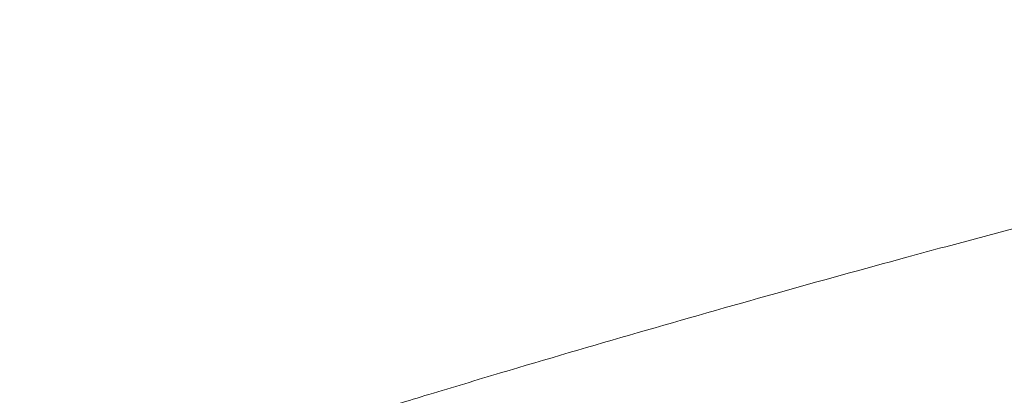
# Model space of a CAD drawing. Extents: x 5459245 to 5462690, y 5971016 to 5972523.
# Tile 154 of 198: x 5462452.6165 to 5462452.8746, y 5972214.2779 to 5972214.3766. Entities that reach past the tile are written whole.
import ezdxf

# ---------------------------------------------------------------- set-up
doc = ezdxf.new("R2010")
doc.units = 0
doc.layers.add('A_MAŁA ARCHITEKTURA', color=195, linetype='CONTINUOUS', lineweight=9)
doc.layers.add('ADT CCTV', color=102, linetype='CONTINUOUS')

# ---------------------------------------------------------------- blocks, each defined once
blk = doc.blocks.new('A$C43995eb0')
at = {"layer": 'A_MAŁA ARCHITEKTURA', "linetype": 'Continuous'}
blk.add_line((768.26, -400.82), (702.19, -327.92), dxfattribs=at)
for points, knots in [([(864.46, -503.82), (859.93, -499.1), (846.74, -485.36), (825.03, -462.42), (799.86, -435.41), (780.98, -414.83), (770.63, -403.43), (768.26, -400.82)], [0, 0, 0, 0, 0.13944, 0.406041, 0.67264, 0.925196, 1, 1, 1, 1]), ([(906.05, -545.64), (901.66, -541.34), (891.69, -531.61), (877.84, -517.65), (868.43, -507.93), (864.46, -503.82)], [0, 0, 0, 0, 0.3129659, 0.7098506, 1, 1, 1, 1]), ([(768.63, -596.05), (771.65, -599.17), (780.31, -608.14), (794.77, -622.76), (812.06, -639.86), (829.56, -656.71), (847.24, -673.32), (865.1, -689.7), (883.15, -705.82), (901.38, -721.7), (919.78, -737.33), (938.36, -752.71), (957.11, -767.84), (976.03, -782.7), (995.11, -797.31), (1014.36, -811.66), (1033.77, -825.75), (1053.33, -839.57), (1073.05, -853.12), (1092.91, -866.4), (1112.93, -879.41), (1133.09, -892.15), (1153.39, -904.61), (1173.83, -916.79), (1194.41, -928.7), (1215.11, -940.32), (1235.95, -951.66), (1256.91, -962.72), (1277.99, -973.49), (1299.2, -983.97), (1320.52, -994.16), (1341.95, -1004.07), (1363.49, -1013.68), (1385.14, -1022.99), (1406.89, -1032.01), (1428.74, -1040.74), (1450.68, -1049.16), (1472.72, -1057.29), (1494.85, -1065.11), (1517.06, -1072.64), (1539.36, -1079.86), (1561.73, -1086.78), (1584.18, -1093.39), (1606.7, -1099.69), (1629.3, -1105.69), (1651.95, -1111.39), (1674.67, -1116.77), (1697.45, -1121.84), (1720.28, -1126.61), (1743.17, -1131.06), (1766.1, -1135.2), (1789.08, -1139.03), (1812.09, -1142.55), (1835.15, -1145.75), (1858.24, -1148.64), (1881.36, -1151.22), (1904.5, -1153.48), (1927.67, -1155.42), (1950.86, -1157.05), (1974.07, -1158.37), (1997.29, -1159.37), (2019.69, -1160.04), (2034.36, -1160.25), (2041.28, -1160.34)], [0, 0, 0, 0, 0.008859, 0.025435, 0.04201, 0.058584, 0.075158, 0.09173, 0.108302, 0.124873, 0.141442, 0.158011, 0.174578, 0.191145, 0.20771, 0.224275, 0.240838, 0.257401, 0.273962, 0.290523, 0.307082, 0.32364, 0.340197, 0.356754, 0.373309, 0.389863, 0.406416, 0.422968, 0.439519, 0.456068, 0.472617, 0.489165, 0.505712, 0.522258, 0.538803, 0.555347, 0.57189, 0.588432, 0.604973, 0.621513, 0.638052, 0.654591, 0.671129, 0.687665, 0.704202, 0.720737, 0.737272, 0.753806, 0.770339, 0.786872, 0.803404, 0.819936, 0.836467, 0.852998, 0.869528, 0.886058, 0.902587, 0.919116, 0.935645, 0.952174, 0.968702, 0.98523, 1, 1, 1, 1])]:
    blk.add_open_spline(points, degree=3, knots=knots, dxfattribs=at)
blk = doc.blocks.new('A770198')
at = {"layer": 'ADT CCTV', "color": 140, "lineweight": 9}
blk.add_arc((30, 19.04213), 30, 140.600538, 219.400538, dxfattribs=at)
blk = doc.blocks.new('G$CFAE608CC')
at = {"layer": 'ADT CCTV', "rotation": 90}
blk.add_blockref('A770198', (38.08383, 0), dxfattribs=at)

msp = doc.modelspace()

# ---------------------------------------------------------------- block references
at = {"layer": 'A_MAŁA ARCHITEKTURA', "xscale": 0.001, "yscale": 0.001, "zscale": 0.001, "rotation": 242.9301705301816}
msp.add_blockref('A$C43995eb0', (5462453.5658, 5972214.81866), dxfattribs=at)
at = {"layer": 'ADT CCTV', "rotation": 184.5356804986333}
msp.add_blockref('G$CFAE608CC', (5462467.50941, 5972223.83045), dxfattribs=at)

doc.saveas('drawing.dxf')
